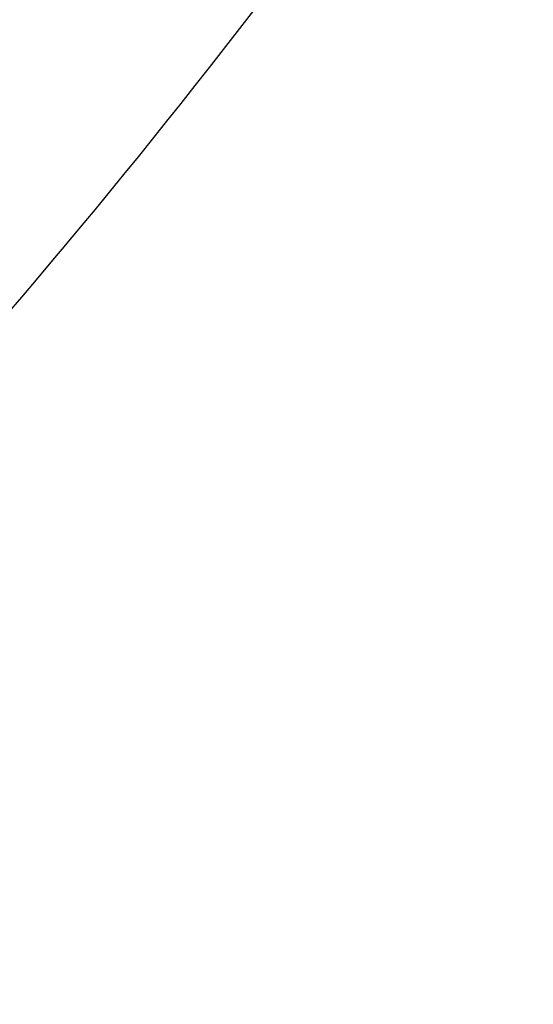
# Model space of a CAD drawing. Header units: centimetres. Extents: x -54 to 171, y -22 to 171.
# Tile 102 of 256: x -31.5053 to -31.4061, y 80.8714 to 81.0614. Entities that reach past the tile are written whole.
import ezdxf

# ---------------------------------------------------------------- set-up
doc = ezdxf.new("R2010")
doc.units = ezdxf.units.CM
doc.header["$MEASUREMENT"] = 0
for name, color, linetype in [('Frida DC -V3 v33_Sketch16', 7, 'Continuous'), ('Frida DC -V3 v33_Sketch43', 7, 'Continuous'), ('Frida DC -V3 v33_Sketch67', 7, 'Continuous')]:
    doc.layers.add(name, color=color, linetype=linetype)

msp = doc.modelspace()

# ---------------------------------------------------------------- linework, layer by layer
at = {"layer": 'Frida DC -V3 v33_Sketch16'}
for points, knots in [([(-31.50364, 83.45987, 2.9625), (-29.94387, 76.83424, 2.9625), (-28.38301, 70.20544, 2.9625), (-25.26211, 56.95402, 2.9625), (-23.70056, 50.32497, 2.9625), (-22.13948, 43.69917, 2.9625)], [-40.841609, -40.841609, -40.841609, -40.841609, -20.421668, -20.421668, 0, 0, 0, 0]), ([(-22.13948, 43.69917, 3.4625), (-23.69665, 50.32239, 3.4625), (-25.25421, 56.94902, 3.4625), (-28.36666, 70.19467, 3.4625), (-29.92312, 76.82039, 3.4625), (-31.47833, 83.44283, 3.4625)], [-40.819562, -40.819562, -40.819562, -40.819562, -20.407794, -20.407794, 0, 0, 0, 0])]:
    msp.add_open_spline(points, degree=3, knots=knots, dxfattribs=at)
at = {"layer": 'Frida DC -V3 v33_Sketch43', "extrusion": (0, 0, -1)}
msp.add_arc((31.34454, 81.87071, 212.5), 1.45, 214.323, 304.323, dxfattribs=at)
at = {"layer": 'Frida DC -V3 v33_Sketch67'}
msp.add_open_spline([(-33.35963, 80.75993), (-33.20908, 80.65714), (-33.03988, 80.58474), (-32.86157, 80.5468), (-32.68326, 80.50886), (-32.49925, 80.50612), (-32.31988, 80.53872), (-32.14052, 80.57132), (-31.96924, 80.63864), (-31.81568, 80.73689), (-31.7365, 80.78756), (-31.66262, 80.84607), (-31.59516, 80.91154), (-31.52771, 80.97701), (-31.46702, 81.04911), (-31.41401, 81.12675)], degree=3, knots=[0, 0, 0, 0, 0.468773, 0.468773, 0.468773, 0.937547, 0.937547, 0.937547, 1.40632, 1.40632, 1.40632, 1.648049, 1.648049, 1.648049, 1.889777, 1.889777, 1.889777, 1.889777], dxfattribs=at)

doc.saveas('drawing.dxf')
